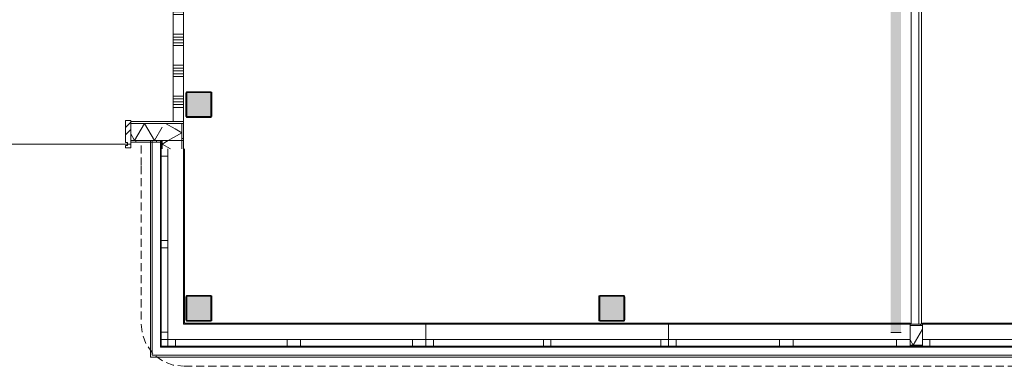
# Model space of a CAD drawing. Header units: millimetres. Extents: x -409 to 257590, y -7854 to 67330.
# Tile 154 of 205: x 71874 to 81413, y -409 to 2951. Entities that reach past the tile are written whole.
import ezdxf

# ---------------------------------------------------------------- set-up
doc = ezdxf.new("R2010")
doc.units = ezdxf.units.MM
doc.header["$MEASUREMENT"] = 0
doc.linetypes.add('B0702', pattern=[117.37, 78.119999, -39.250001])
for name, color, linetype in [('New_21 Buitenwanden', 7, 'Continuous'), ('New_21 Buitenwanden Doorsnede-arcering', 7, 'Continuous'), ('New_21 Buitenwanden Laagscheidingslijnen', 7, 'Continuous'), ('New_21 Buitenwanden Ramen', 7, 'Continuous'), ('New_21 Vliesgevels', 7, 'Continuous'), ('New_21 Vliesgevels Doorsnede-arcering', 7, 'Continuous'), ('New_22 NC Binnenwanden', 7, 'Continuous'), ('New_22 NC Binnenwanden Deuren', 7, 'Continuous'), ('New_22 NC Binnenwanden Doorsnede-arcering', 7, 'Continuous'), ('New_22 NC Binnenwanden Laagscheidingslijnen', 7, 'Continuous'), ('New_23 Vloeren', 7, 'Continuous'), ('New_41 Buitenwandafwerking houten latten', 7, 'Continuous'), ('New_Info Wandafwerking aanduiding', 7, 'Continuous'), ('New_Info Wandafwerking aanduiding Doorsnede-arcering', 7, 'Continuous'), ('New_Z Ruimtefuncties Zone omranding', 7, 'Continuous'), ('S-COLS-____-OTLN.RVT S', 7, 'Continuous'), ('S-COLS-____-OTLN.RVT S 2D arcering', 7, 'Continuous')]:
    doc.layers.add(name, color=color, linetype=linetype)

# ---------------------------------------------------------------- blocks, each defined once
blk = doc.blocks.new('Slab_1_2', base_point=(0, 42578.3))
at = {"layer": 'New_23 Vloeren', "color": 1, "linetype": 'Continuous', "lineweight": 0, "flags": 128}
blk.add_lwpolyline([(61758.1, 8599), (73460, 8599), (73460, 0), (99110, 0), (99110, 26125), (66860, 26125), (61760, 26125)], dxfattribs=at)
blk = doc.blocks.new('*X440')
at = {"layer": 'New_22 NC Binnenwanden Doorsnede-arcering', "color": 254, "linetype": 'Continuous', "lineweight": 0, "true_color": 0xe9ebeb}
for p, q in [((73360, 8400), (73460, 8400)), ((73360, 8209.7), (73460, 8209.7)), ((73360, 8182.3), (73460, 8182.3)), ((73360, 8154.9), (73460, 8154.9)), ((73360, 8127.4), (73460, 8127.4)), ((73360, 8100), (73460, 8100)), ((73360, 7909.7), (73460, 7909.7)), ((73360, 7882.3), (73460, 7882.3)), ((73360, 7854.9), (73460, 7854.9)), ((73360, 7827.4), (73460, 7827.4)), ((73360, 7800), (73460, 7800)), ((73360, 7609.7), (73460, 7609.7)), ((73360, 7582.3), (73460, 7582.3)), ((73360, 7554.9), (73460, 7554.9)), ((73360, 7527.4), (73460, 7527.4)), ((73360, 7500), (73460, 7500)), ((73360, 7309.7), (73460, 7309.7)), ((73360, 7282.3), (73460, 7282.3)), ((73360, 7254.9), (73460, 7254.9)), ((73360, 7227.4), (73460, 7227.4)), ((73360, 7200), (73460, 7200)), ((73360, 7009.7), (73460, 7009.7)), ((73360, 6982.3), (73460, 6982.3)), ((73360, 6954.9), (73460, 6954.9)), ((73360, 6927.4), (73460, 6927.4)), ((73360, 6900), (73460, 6900)), ((73360, 6709.7), (73460, 6709.7)), ((73360, 6682.3), (73460, 6682.3)), ((73360, 6654.9), (73460, 6654.9)), ((73360, 6627.4), (73460, 6627.4)), ((73360, 6600), (73460, 6600)), ((73360, 6409.7), (73460, 6409.7)), ((73360, 6382.3), (73460, 6382.3)), ((73360, 6354.9), (73460, 6354.9)), ((73360, 6327.4), (73460, 6327.4)), ((73360, 6300), (73460, 6300)), ((73360, 6109.7), (73460, 6109.7)), ((73360, 6082.3), (73460, 6082.3)), ((73360, 6054.9), (73460, 6054.9)), ((73360, 6027.4), (73460, 6027.4)), ((73360, 6000), (73460, 6000)), ((73360, 5809.7), (73460, 5809.7)), ((73360, 5782.3), (73460, 5782.3)), ((73360, 5754.9), (73460, 5754.9)), ((73360, 5727.4), (73460, 5727.4)), ((73360, 5700), (73460, 5700)), ((73360, 5509.7), (73460, 5509.7)), ((73360, 5482.3), (73460, 5482.3)), ((73360, 5454.9), (73460, 5454.9)), ((73360, 5427.4), (73460, 5427.4)), ((73360, 5400), (73460, 5400)), ((73360, 5209.7), (73460, 5209.7)), ((73360, 5182.3), (73460, 5182.3)), ((73360, 5154.9), (73460, 5154.9)), ((73360, 5127.4), (73460, 5127.4)), ((73360, 5100), (73460, 5100)), ((73360, 4909.7), (73460, 4909.7)), ((73360, 4882.3), (73460, 4882.3)), ((73360, 4854.9), (73460, 4854.9)), ((73360, 4827.4), (73460, 4827.4)), ((73360, 4800), (73460, 4800)), ((73360, 4609.7), (73460, 4609.7)), ((73360, 4582.3), (73460, 4582.3)), ((73360, 4554.9), (73460, 4554.9)), ((73360, 4527.4), (73460, 4527.4)), ((73360, 4500), (73460, 4500)), ((73360, 4309.7), (73460, 4309.7)), ((73360, 4282.3), (73460, 4282.3)), ((73360, 4254.9), (73460, 4254.9)), ((73360, 4227.4), (73460, 4227.4)), ((73360, 4200), (73460, 4200)), ((73360, 4009.7), (73460, 4009.7)), ((73360, 3982.3), (73460, 3982.3)), ((73360, 3954.9), (73460, 3954.9)), ((73360, 3927.4), (73460, 3927.4)), ((73360, 3900), (73460, 3900)), ((73360, 3709.7), (73460, 3709.7)), ((73360, 3682.3), (73460, 3682.3)), ((73360, 3654.9), (73460, 3654.9)), ((73360, 3627.4), (73460, 3627.4)), ((73360, 3600), (73460, 3600)), ((73360, 3409.7), (73460, 3409.7)), ((73360, 3382.3), (73460, 3382.3)), ((73360, 3354.9), (73460, 3354.9)), ((73360, 3327.4), (73460, 3327.4)), ((73360, 3300), (73460, 3300)), ((73360, 3109.7), (73460, 3109.7)), ((73360, 3082.3), (73460, 3082.3)), ((73360, 3054.9), (73460, 3054.9)), ((73360, 3027.4), (73460, 3027.4)), ((73360, 3000), (73460, 3000)), ((73360, 2809.7), (73460, 2809.7)), ((73360, 2782.3), (73460, 2782.3)), ((73360, 2754.9), (73460, 2754.9)), ((73360, 2727.4), (73460, 2727.4)), ((73360, 2700), (73460, 2700)), ((73360, 2509.7), (73460, 2509.7)), ((73360, 2482.3), (73460, 2482.3)), ((73360, 2454.9), (73460, 2454.9)), ((73360, 2427.4), (73460, 2427.4)), ((73360, 2400), (73460, 2400)), ((73360, 2209.7), (73460, 2209.7)), ((73360, 2182.3), (73460, 2182.3)), ((73360, 2154.9), (73460, 2154.9)), ((73360, 2127.4), (73460, 2127.4)), ((73360, 2100), (73460, 2100))]:
    blk.add_line(p, q, dxfattribs=at)
blk = doc.blocks.new('*X441')
at = {"layer": 'New_22 NC Binnenwanden Doorsnede-arcering', "color": 254, "linetype": 'Continuous', "lineweight": 0, "true_color": 0xe9ebeb}
for p, q in [((73360, 8809.7), (73460, 8809.7)), ((73360, 8782.3), (73460, 8782.3)), ((73360, 8754.9), (73460, 8754.9)), ((73360, 8727.4), (73460, 8727.4)), ((73360, 8700), (73460, 8700))]:
    blk.add_line(p, q, dxfattribs=at)
blk = doc.blocks.new('Wall_96_2', base_point=(73460, 1964.4))
at = {"layer": 'New_22 NC Binnenwanden', "color": 8, "linetype": 'Continuous', "lineweight": 0, "true_color": 0x778488, "flags": 128}
for points in [[(73360, 8849.9), (73360, 8515)], [(73460, 1964.4), (73460, 8849.9)], [(73360, 8415), (73360, 1964.4)], [(73460, 1964.4), (73360, 1964.4)]]:
    blk.add_lwpolyline(points, dxfattribs=at)
at = {"layer": 'New_22 NC Binnenwanden Laagscheidingslijnen', "color": 8, "linetype": 'Continuous', "lineweight": 0, "true_color": 0x778488}
for p, q in [((73360, 8849.9), (73460, 8849.9)), ((73460, 8515), (73360, 8515)), ((73360, 8415), (73460, 8415))]:
    blk.add_line(p, q, dxfattribs=at)
at = {"layer": 'New_22 NC Binnenwanden', "color": 8, "lineweight": 0, "true_color": 0x778488}
for name in ['*X441', '*X440']:
    blk.add_blockref(name, (0, 0), dxfattribs=at)
blk = doc.blocks.new('*X814')
at = {"layer": 'New_21 Buitenwanden Doorsnede-arcering', "linetype": 'Continuous', "lineweight": 0, "true_color": 0xe9ebeb}
for points in [[(73050.1, 1946.4), (73050.1, 1946.3), (73200.1, 1946.3), (73200.1, 1946.4)], [(73350.1, 1946.3), (73439.9, 1946.3), (73440, 1946.4), (73350.1, 1946.4)]]:
    blk.add_hatch(color=254, dxfattribs=at).paths.add_polyline_path(points)
blk = doc.blocks.new('*X815')
at = {"layer": 'New_21 Buitenwanden Doorsnede-arcering', "linetype": 'Continuous', "lineweight": 0, "true_color": 0xe9ebeb}
blk.add_hatch(color=254, dxfattribs=at).paths.add_polyline_path([(73050.1, 1779.3), (73050.1, 1779.2), (73200.1, 1779.2), (73200.1, 1779.3)])
blk = doc.blocks.new('*X816')
at = {"layer": 'New_21 Buitenwanden Doorsnede-arcering', "color": 254, "linetype": 'Continuous', "lineweight": 0, "true_color": 0xe9ebeb}
for p, q in [((73084.5, 1946.3), (72988, 1779.3)), ((73084.5, 1946.3), (73180.9, 1779.3)), ((73256, 1909.4), (73180.9, 1779.3)), ((72950, 1845.2), (72988, 1779.3))]:
    blk.add_line(p, q, dxfattribs=at)
blk = doc.blocks.new('*X818')
at = {"layer": 'New_21 Buitenwanden Doorsnede-arcering', "linetype": 'Continuous', "lineweight": 0, "true_color": 0xe9ebeb}
blk.add_hatch(color=254, dxfattribs=at).paths.add_polyline_path([(73460, 1946.3), (73460, 1946.4), (73445, 1946.4), (73445, 1946.3)])
blk = doc.blocks.new('*X819')
at = {"layer": 'New_21 Buitenwanden Doorsnede-arcering', "linetype": 'Continuous', "lineweight": 0, "true_color": 0xe9ebeb}
blk.add_hatch(color=254, dxfattribs=at).paths.add_polyline_path([(73445, 1946.3), (73445, 1946.4), (73440, 1946.4), (73439.9, 1946.3)])
blk = doc.blocks.new('Wall_188_2', base_point=(73460, 1964.4))
at = {"layer": 'New_21 Buitenwanden Doorsnede-arcering', "linetype": 'Continuous', "lineweight": 0, "true_color": 0xe9ebeb}
h = blk.add_hatch(dxfattribs=at)
h.set_pattern_fill('930_Lijnen_vert_200_0002', color=254, style=0, pattern_type=2)
h.set_pattern_definition([(270, (0, 0), (200, 0), [])])
h.paths.add_polyline_path([(73238, 1779.2), (72950, 1779.2), (72950, 1764.2), (73238, 1764.2)])
at = {"layer": 'New_21 Buitenwanden', "color": 8, "linetype": 'Continuous', "lineweight": 0, "true_color": 0x778488, "flags": 128}
for points in [[(73460, 1964.4), (72950, 1964.4)], [(72950, 1964.4), (72950, 1946.4)], [(72950, 1946.4), (72950, 1946.3)], [(72950, 1946.3), (72950, 1779.3)], [(73460, 1964.4), (73460, 1946.4)], [(73460, 1946.4), (73460, 1946.3)], [(72950, 1779.3), (72950, 1779.2)], [(72950, 1779.2), (72950, 1764.2)], [(72950, 1764.2), (73238, 1764.2)]]:
    blk.add_lwpolyline(points, dxfattribs=at)
at = {"layer": 'New_21 Buitenwanden Laagscheidingslijnen', "color": 8, "linetype": 'Continuous', "lineweight": 0, "true_color": 0x778488}
for p, q in [((73440, 1946.4), (72950, 1946.4)), ((73256, 1946.3), (72950, 1946.3)), ((73439.9, 1946.3), (73256, 1946.3)), ((73439.9, 1946.3), (73445, 1946.3)), ((73440, 1946.4), (73445, 1946.4)), ((73445, 1946.4), (73460, 1946.4)), ((73445, 1946.3), (73460, 1946.3)), ((72950, 1779.3), (73238, 1779.3)), ((72950, 1779.2), (73238, 1779.2)), ((73238, 1779.3), (73238, 1779.2)), ((73254.7, 1779.3), (73238, 1779.3)), ((73238, 1779.2), (73238, 1764.2)), ((73256, 1779.3), (73254.7, 1779.3))]:
    blk.add_line(p, q, dxfattribs=at)
at = {"layer": 'New_21 Buitenwanden', "color": 8, "lineweight": 0, "true_color": 0x778488}
for name in ['*X816', '*X814', '*X819', '*X818', '*X815']:
    blk.add_blockref(name, (0, 0), dxfattribs=at)
blk = doc.blocks.new('Wall_210_2', base_point=(99110, 0))
at = {"layer": 'New_21 Buitenwanden', "color": 8, "linetype": 'Continuous', "lineweight": 0, "true_color": 0x778488}
for p, q in [((73246, -214), (73316, -214)), ((73316, -214), (99254, -214)), ((73158, -302), (73246, -302)), ((73246, -302), (99324, -302))]:
    blk.add_line(p, q, dxfattribs=at)
at = {"layer": 'New_21 Buitenwanden', "color": 8, "linetype": 'Continuous', "lineweight": 0, "true_color": 0x778488, "flags": 128}
for points in [[(99110, 0), (73460, 0)], [(73140, -320), (73140, -302)], [(73140, -320), (99412, -320)]]:
    blk.add_lwpolyline(points, dxfattribs=at)
blk = doc.blocks.new('Wall_211_2', base_point=(73460, 0))
at = {"layer": 'New_21 Buitenwanden', "color": 8, "linetype": 'Continuous', "lineweight": 0, "true_color": 0x778488}
for p, q in [((73158, 1779.3), (73158, -214)), ((73246, 1779.3), (73246, -144)), ((73246, -144), (73246, -214)), ((73158, -214), (73158, -302))]:
    blk.add_line(p, q, dxfattribs=at)
at = {"layer": 'New_21 Buitenwanden', "color": 8, "linetype": 'Continuous', "lineweight": 0, "true_color": 0x778488, "flags": 128}
for points in [[(73140, 1779.3), (73158, 1779.3)], [(73140, 1779.3), (73140, -302)], [(73158, 1779.3), (73246, 1779.3)], [(73246, 1779.3), (73316, 1779.3)], [(73316, 1779.3), (73460, 1779.3)], [(73460, 0), (73460, 1779.3)]]:
    blk.add_lwpolyline(points, dxfattribs=at)
blk = doc.blocks.new('Curtain Wall_56_2')
at = {"layer": 'New_21 Vliesgevels Doorsnede-arcering', "linetype": 'Continuous', "lineweight": 0, "true_color": 0x000000}
h = blk.add_hatch(dxfattribs=at)
h.set_pattern_fill('505_Aluminium_0002', color=18, style=0, pattern_type=2)
h.set_pattern_definition([(45, (0, 0), (-176.7767, 176.7767), []), (45, (-35.36, 35.36), (-176.7767, 176.7767), []), (45, (-70.7, 70.7), (-176.7767, 176.7767), [])])
h.paths.add_polyline_path([(72920, 1760.4), (72920, 1730.4), (72900, 1730.4), (72900, 1710.4), (72950, 1710.4), (72950, 1975.4), (72900, 1975.4), (72900, 1760.4)])
at = {"layer": 'New_21 Vliesgevels', "color": 1, "linetype": 'Continuous', "lineweight": 0}
for p, q in [((72900, 1975.4), (72900, 1760.4)), ((72950, 1975.4), (72900, 1975.4)), ((72950, 1975.4), (72950, 1710.4)), ((71170, 1745.4), (72950, 1745.4)), ((72920, 1760.4), (72900, 1760.4)), ((72920, 1730.4), (72900, 1730.4)), ((72900, 1730.4), (72900, 1710.4)), ((72920, 1760.4), (72920, 1730.4)), ((72950, 1710.4), (72900, 1710.4))]:
    blk.add_line(p, q, dxfattribs=at)
blk = doc.blocks.new('Column 357[40]_2', base_point=(0.5, 3))
at = {"layer": 'S-COLS-____-OTLN.RVT S 2D arcering', "linetype": 'Continuous', "lineweight": 0, "true_color": 0x778488}
h = blk.add_hatch(color=8, dxfattribs=at)
h.paths.add_polyline_path([(73485.5, 41), (73486.5, 36), (73489.3, 31.8), (73493.5, 28.9), (73498.5, 28), (73722.5, 28), (73727.5, 28.9), (73731.7, 31.8), (73734.5, 36), (73735.5, 41), (73735.5, 265), (73734.5, 269.9), (73731.7, 274.1), (73727.5, 277), (73722.5, 278), (73498.5, 278), (73493.5, 277), (73489.3, 274.1), (73486.5, 269.9), (73485.5, 265)])
h.paths.add_polyline_path([(73722.5, 36), (73498.5, 36), (73496.6, 36.3), (73495, 37.4), (73493.9, 39), (73493.5, 41), (73493.5, 265), (73493.9, 266.9), (73495, 268.5), (73496.6, 269.6), (73498.5, 270), (73722.5, 270), (73724.4, 269.6), (73726.1, 268.5), (73727.1, 266.9), (73727.5, 265), (73727.5, 41), (73727.1, 39), (73726.1, 37.4), (73724.4, 36.3)], flags=0)
blk.add_hatch(color=8, dxfattribs=at).paths.add_polyline_path([(73722.5, 270), (73498.5, 270), (73496.6, 269.6), (73495, 268.5), (73493.9, 266.9), (73493.5, 265), (73493.5, 41), (73493.9, 39), (73495, 37.4), (73496.6, 36.3), (73498.5, 36), (73722.5, 36), (73724.4, 36.3), (73726.1, 37.4), (73727.1, 39), (73727.5, 41), (73727.5, 265), (73727.1, 266.9), (73726.1, 268.5), (73724.4, 269.6)])
at = {"layer": 'S-COLS-____-OTLN.RVT S', "color": 1, "linetype": 'Continuous', "lineweight": 0}
for p, q in [((73486.5, 269.9), (73485.5, 265)), ((73485.5, 265), (73485.5, 41)), ((73489.3, 274.1), (73486.5, 269.9)), ((73493.5, 277), (73489.3, 274.1)), ((73498.5, 278), (73493.5, 277)), ((73493.5, 265), (73493.9, 266.9)), ((73493.5, 41), (73493.5, 265)), ((73493.9, 266.9), (73495, 268.5)), ((73495, 268.5), (73496.6, 269.6)), ((73496.6, 269.6), (73498.5, 270)), ((73722.5, 278), (73498.5, 278)), ((73498.5, 270), (73722.5, 270)), ((73727.5, 277), (73722.5, 278)), ((73722.5, 270), (73724.4, 269.6)), ((73724.4, 269.6), (73726.1, 268.5)), ((73726.1, 268.5), (73727.1, 266.9)), ((73727.1, 266.9), (73727.5, 265)), ((73731.7, 274.1), (73727.5, 277)), ((73727.5, 265), (73727.5, 41)), ((73734.5, 269.9), (73731.7, 274.1)), ((73735.5, 265), (73734.5, 269.9)), ((73735.5, 41), (73735.5, 265)), ((73485.5, 41), (73486.5, 36)), ((73486.5, 36), (73489.3, 31.8)), ((73489.3, 31.8), (73493.5, 28.9)), ((73493.9, 39), (73493.5, 41)), ((73493.5, 28.9), (73498.5, 28)), ((73495, 37.4), (73493.9, 39)), ((73496.6, 36.3), (73495, 37.4)), ((73498.5, 36), (73496.6, 36.3)), ((73722.5, 36), (73498.5, 36)), ((73498.5, 28), (73722.5, 28)), ((73724.4, 36.3), (73722.5, 36)), ((73722.5, 28), (73727.5, 28.9)), ((73726.1, 37.4), (73724.4, 36.3)), ((73727.1, 39), (73726.1, 37.4)), ((73727.5, 41), (73727.1, 39)), ((73727.5, 28.9), (73731.7, 31.8)), ((73731.7, 31.8), (73734.5, 36)), ((73734.5, 36), (73735.5, 41))]:
    blk.add_line(p, q, dxfattribs=at)
blk = doc.blocks.new('Column 358[41]_2', base_point=(0.5, 3))
at = {"layer": 'S-COLS-____-OTLN.RVT S 2D arcering', "linetype": 'Continuous', "lineweight": 0, "true_color": 0x778488}
h = blk.add_hatch(color=8, dxfattribs=at)
h.paths.add_polyline_path([(77485.5, 41), (77486.5, 36), (77489.3, 31.8), (77493.5, 28.9), (77498.5, 28), (77722.5, 28), (77727.5, 28.9), (77731.7, 31.8), (77734.5, 36), (77735.5, 41), (77735.5, 265), (77734.5, 269.9), (77731.7, 274.1), (77727.5, 277), (77722.5, 278), (77498.5, 278), (77493.5, 277), (77489.3, 274.1), (77486.5, 269.9), (77485.5, 265)])
h.paths.add_polyline_path([(77722.5, 36), (77498.5, 36), (77496.6, 36.3), (77495, 37.4), (77493.9, 39), (77493.5, 41), (77493.5, 265), (77493.9, 266.9), (77495, 268.5), (77496.6, 269.6), (77498.5, 270), (77722.5, 270), (77724.4, 269.6), (77726.1, 268.5), (77727.1, 266.9), (77727.5, 265), (77727.5, 41), (77727.1, 39), (77726.1, 37.4), (77724.4, 36.3)], flags=0)
blk.add_hatch(color=8, dxfattribs=at).paths.add_polyline_path([(77722.5, 270), (77498.5, 270), (77496.6, 269.6), (77495, 268.5), (77493.9, 266.9), (77493.5, 265), (77493.5, 41), (77493.9, 39), (77495, 37.4), (77496.6, 36.3), (77498.5, 36), (77722.5, 36), (77724.4, 36.3), (77726.1, 37.4), (77727.1, 39), (77727.5, 41), (77727.5, 265), (77727.1, 266.9), (77726.1, 268.5), (77724.4, 269.6)])
at = {"layer": 'S-COLS-____-OTLN.RVT S', "color": 1, "linetype": 'Continuous', "lineweight": 0}
for p, q in [((77486.5, 269.9), (77485.5, 265)), ((77485.5, 265), (77485.5, 41)), ((77489.3, 274.1), (77486.5, 269.9)), ((77493.5, 277), (77489.3, 274.1)), ((77498.5, 278), (77493.5, 277)), ((77493.5, 265), (77493.9, 266.9)), ((77493.5, 41), (77493.5, 265)), ((77493.9, 266.9), (77495, 268.5)), ((77495, 268.5), (77496.6, 269.6)), ((77496.6, 269.6), (77498.5, 270)), ((77722.5, 278), (77498.5, 278)), ((77498.5, 270), (77722.5, 270)), ((77727.5, 277), (77722.5, 278)), ((77722.5, 270), (77724.4, 269.6)), ((77724.4, 269.6), (77726.1, 268.5)), ((77726.1, 268.5), (77727.1, 266.9)), ((77727.1, 266.9), (77727.5, 265)), ((77731.7, 274.1), (77727.5, 277)), ((77727.5, 265), (77727.5, 41)), ((77734.5, 269.9), (77731.7, 274.1)), ((77735.5, 265), (77734.5, 269.9)), ((77735.5, 41), (77735.5, 265)), ((77485.5, 41), (77486.5, 36)), ((77486.5, 36), (77489.3, 31.8)), ((77489.3, 31.8), (77493.5, 28.9)), ((77493.9, 39), (77493.5, 41)), ((77493.5, 28.9), (77498.5, 28)), ((77495, 37.4), (77493.9, 39)), ((77496.6, 36.3), (77495, 37.4)), ((77498.5, 36), (77496.6, 36.3)), ((77722.5, 36), (77498.5, 36)), ((77498.5, 28), (77722.5, 28)), ((77724.4, 36.3), (77722.5, 36)), ((77722.5, 28), (77727.5, 28.9)), ((77726.1, 37.4), (77724.4, 36.3)), ((77727.1, 39), (77726.1, 37.4)), ((77727.5, 41), (77727.1, 39)), ((77727.5, 28.9), (77731.7, 31.8)), ((77731.7, 31.8), (77734.5, 36)), ((77734.5, 36), (77735.5, 41))]:
    blk.add_line(p, q, dxfattribs=at)
blk = doc.blocks.new('Column 369[52]_2', base_point=(0.5, 3))
at = {"layer": 'S-COLS-____-OTLN.RVT S 2D arcering', "linetype": 'Continuous', "lineweight": 0, "true_color": 0x778488}
h = blk.add_hatch(color=8, dxfattribs=at)
h.paths.add_polyline_path([(73485.5, 2016.3), (73486.5, 2011.4), (73489.3, 2007.2), (73493.5, 2004.3), (73498.5, 2003.3), (73722.5, 2003.3), (73727.5, 2004.3), (73731.7, 2007.2), (73734.5, 2011.4), (73735.5, 2016.3), (73735.5, 2240.3), (73734.5, 2245.3), (73731.7, 2249.5), (73727.5, 2252.4), (73722.5, 2253.3), (73498.5, 2253.3), (73493.5, 2252.4), (73489.3, 2249.5), (73486.5, 2245.3), (73485.5, 2240.3)])
h.paths.add_polyline_path([(73722.5, 2011.3), (73498.5, 2011.3), (73496.6, 2011.7), (73495, 2012.8), (73493.9, 2014.4), (73493.5, 2016.3), (73493.5, 2240.3), (73493.9, 2242.3), (73495, 2243.9), (73496.6, 2245), (73498.5, 2245.3), (73722.5, 2245.3), (73724.4, 2245), (73726.1, 2243.9), (73727.1, 2242.3), (73727.5, 2240.3), (73727.5, 2016.3), (73727.1, 2014.4), (73726.1, 2012.8), (73724.4, 2011.7)], flags=0)
blk.add_hatch(color=8, dxfattribs=at).paths.add_polyline_path([(73722.5, 2245.3), (73498.5, 2245.3), (73496.6, 2245), (73495, 2243.9), (73493.9, 2242.3), (73493.5, 2240.3), (73493.5, 2016.3), (73493.9, 2014.4), (73495, 2012.8), (73496.6, 2011.7), (73498.5, 2011.3), (73722.5, 2011.3), (73724.4, 2011.7), (73726.1, 2012.8), (73727.1, 2014.4), (73727.5, 2016.3), (73727.5, 2240.3), (73727.1, 2242.3), (73726.1, 2243.9), (73724.4, 2245)])
at = {"layer": 'S-COLS-____-OTLN.RVT S', "color": 1, "linetype": 'Continuous', "lineweight": 0}
for p, q in [((73486.5, 2245.3), (73485.5, 2240.3)), ((73485.5, 2240.3), (73485.5, 2016.3)), ((73489.3, 2249.5), (73486.5, 2245.3)), ((73493.5, 2252.4), (73489.3, 2249.5)), ((73498.5, 2253.3), (73493.5, 2252.4)), ((73493.5, 2240.3), (73493.9, 2242.3)), ((73493.5, 2016.3), (73493.5, 2240.3)), ((73493.9, 2242.3), (73495, 2243.9)), ((73495, 2243.9), (73496.6, 2245)), ((73496.6, 2245), (73498.5, 2245.3)), ((73722.5, 2253.3), (73498.5, 2253.3)), ((73498.5, 2245.3), (73722.5, 2245.3)), ((73727.5, 2252.4), (73722.5, 2253.3)), ((73722.5, 2245.3), (73724.4, 2245)), ((73724.4, 2245), (73726.1, 2243.9)), ((73726.1, 2243.9), (73727.1, 2242.3)), ((73727.1, 2242.3), (73727.5, 2240.3)), ((73731.7, 2249.5), (73727.5, 2252.4)), ((73727.5, 2240.3), (73727.5, 2016.3)), ((73734.5, 2245.3), (73731.7, 2249.5)), ((73735.5, 2240.3), (73734.5, 2245.3)), ((73735.5, 2016.3), (73735.5, 2240.3)), ((73485.5, 2016.3), (73486.5, 2011.4)), ((73486.5, 2011.4), (73489.3, 2007.2)), ((73489.3, 2007.2), (73493.5, 2004.3)), ((73493.9, 2014.4), (73493.5, 2016.3)), ((73493.5, 2004.3), (73498.5, 2003.3)), ((73495, 2012.8), (73493.9, 2014.4)), ((73496.6, 2011.7), (73495, 2012.8)), ((73498.5, 2011.3), (73496.6, 2011.7)), ((73722.5, 2011.3), (73498.5, 2011.3)), ((73498.5, 2003.3), (73722.5, 2003.3)), ((73724.4, 2011.7), (73722.5, 2011.3)), ((73722.5, 2003.3), (73727.5, 2004.3)), ((73726.1, 2012.8), (73724.4, 2011.7)), ((73727.1, 2014.4), (73726.1, 2012.8)), ((73727.5, 2016.3), (73727.1, 2014.4)), ((73727.5, 2004.3), (73731.7, 2007.2)), ((73731.7, 2007.2), (73734.5, 2011.4)), ((73734.5, 2011.4), (73735.5, 2016.3))]:
    blk.add_line(p, q, dxfattribs=at)
blk = doc.blocks.new('Curtain Wall_70_2')
at = {"layer": 'New_41 Buitenwandafwerking houten latten', "color": 253, "linetype": 'B0702', "lineweight": 0, "true_color": 0x99a3a6, "flags": 128}
for points in [[(73050.8, 1732), (73050.8, 1632), (73050.8, 1532), (73050.8, 1531.4)], [(73050.8, 1531.4), (73050.8, 1432), (73050.8, 1387), (73050.8, 1287), (73050.8, 1187), (73050.8, 1087), (73050.8, 1042), (73050.8, 942), (73050.8, 842), (73050.8, 742), (73050.8, 697), (73050.8, 597), (73050.8, 497), (73050.8, 397), (73050.8, 352), (73050.8, 252), (73050.8, 152), (73050.8, 52), (73050.8, 7)]]:
    blk.add_lwpolyline(points, dxfattribs=at)
blk = doc.blocks.new('Curtain Wall_72_2')
at = {"layer": 'New_41 Buitenwandafwerking houten latten', "color": 253, "linetype": 'B0702', "lineweight": 0, "true_color": 0x99a3a6, "flags": 128}
blk.add_lwpolyline([(73467, -409), (73513, -409), (73613, -409), (73713, -409), (73813, -409), (73859, -409), (73959, -409), (74059, -409), (74159, -409), (74205, -409), (74305, -409), (74405, -409), (74505, -409), (74551, -409), (74651, -409), (74751, -409), (74851, -409), (74897, -409), (74997, -409), (75097, -409), (75197, -409), (75243, -409), (75343, -409), (75443, -409), (75543, -409), (75589, -409), (75689, -409), (75789, -409), (75889, -409), (75935, -409), (76035, -409), (76135, -409), (76235, -409), (76281, -409), (76381, -409), (76481, -409), (76581, -409), (76627, -409), (76727, -409), (76827, -409), (76927, -409), (76973, -409), (77073, -409), (77173, -409), (77273, -409), (77319, -409), (77419, -409), (77519, -409), (77619, -409), (77665, -409), (77765, -409), (77865, -409), (77965, -409), (78011, -409), (78111, -409), (78211, -409), (78311, -409), (78357, -409), (78457, -409), (78557, -409), (78657, -409), (78703, -409), (78803, -409), (78903, -409), (79003, -409), (79049, -409), (79149, -409), (79249, -409), (79349, -409), (79395, -409), (79495, -409), (79595, -409), (79695, -409), (79741, -409.1), (79841, -409.1), (79941, -409.1), (80041, -409.1), (80087, -409.1), (80187, -409.1), (80287, -409.1), (80387, -409.1), (80433, -409.1), (80533, -409.1), (80633, -409.1), (80733, -409.1), (80779, -409.1), (80879, -409.1), (80979, -409.1), (81079, -409.1), (81125, -409.1), (81225, -409.1), (81325, -409.1), (81425, -409.1), (81471, -409.1), (81571, -409.1), (81671, -409.1), (81771, -409.1), (81817, -409.1), (81917, -409.1), (82017, -409.1), (82117, -409.1), (82163, -409.1), (82263, -409.1), (82363, -409.1), (82463, -409.1), (82509, -409.1), (82609, -409.1), (82709, -409.1), (82809, -409.1), (82855, -409.1), (82955, -409.1), (83055, -409.1), (83155, -409.1), (83201, -409.1), (83301, -409.1), (83401, -409.1), (83501, -409.1), (83547, -409.1), (83647, -409.1), (83747, -409.1), (83847, -409.1), (83893, -409.1), (83993, -409.1), (84093, -409.1), (84193, -409.1), (84239, -409.1), (84339, -409.1), (84439, -409.1), (84539, -409.1), (84585, -409.1), (84685, -409.1), (84785, -409.1), (84885, -409.1), (84931, -409.1), (85031, -409.1), (85131, -409.1), (85231, -409.1), (85277, -409.1), (85377, -409.1), (85477, -409.1), (85577, -409.1), (85623, -409.1), (85723, -409.1), (85823, -409.1), (85923, -409.1), (85969, -409.1), (86069, -409.1), (86169, -409.1), (86269, -409.1), (86315, -409.1), (86415, -409.1), (86515, -409.1), (86615, -409.1), (86661, -409.1), (86761, -409.1), (86861, -409.1), (86961, -409.1), (87007, -409.1), (87107, -409.1), (87207, -409.1), (87307, -409.1), (87353, -409.1), (87453, -409.1), (87553, -409.1), (87653, -409.1), (87699, -409.1), (87799, -409.1), (87899, -409.1), (87999, -409.1), (88045, -409.1), (88145, -409.1), (88245, -409.1), (88345, -409.1), (88391, -409.1), (88491, -409.1), (88591, -409.1), (88691, -409.1)], dxfattribs=at)
blk = doc.blocks.new('Curtain Wall_80_2')
at = {"layer": 'New_41 Buitenwandafwerking houten latten', "color": 253, "linetype": 'B0702', "lineweight": 0, "true_color": 0x99a3a6, "flags": 128}
blk.add_lwpolyline([(73051, 0), (73062.7, -97.3), (73098.2, -190.8), (73155.3, -272.9), (73187.1, -304.7), (73269.2, -361.8), (73362.7, -397.3), (73460, -409)], dxfattribs=at)
blk = doc.blocks.new('*X2281')
at = {"layer": 'New_21 Buitenwanden Doorsnede-arcering', "color": 254, "linetype": 'Continuous', "lineweight": 0, "true_color": 0xe9ebeb}
for q in [(80620, -48.1), (80500, -152.1)]:
    blk.add_line((80530, -204), q, dxfattribs=at)
blk = doc.blocks.new('Rnx horizontaal 22_36')
at = {"layer": 'New_21 Buitenwanden Ramen', "color": 1, "linetype": 'Continuous', "lineweight": 0}
for p, q in [((-1250.1, 150), (-1250.1, 160)), ((-1250.1, 160), (1090.1, 160)), ((-1250.1, 0), (-1120.1, 0)), ((-1120.1, 0), (-1120.1, -72)), ((-1120.1, 0), (-36.5, 0)), ((-36.5, -72), (-36.5, 0)), ((-36.5, 0), (57, 0)), ((57, 0), (93.5, 0)), ((93.5, 0), (93.5, -72)), ((93.5, 0), (1177.1, 0)), ((1177.1, -72), (1177.1, 0)), ((1177.1, 0), (1250.1, 0)), ((1250.1, -72), (1250.1, 0)), ((-1120.1, -72), (-1250.1, -72)), ((-36.5, -72), (-1120.1, -72)), ((57, -72), (-36.5, -72)), ((93.5, -72), (57, -72)), ((1177.1, -72), (93.5, -72)), ((1250.1, -72), (1177.1, -72)), ((1322.1, -72), (1250.1, -72))]:
    blk.add_line(p, q, dxfattribs=at)
at = {"layer": 'New_21 Buitenwanden Ramen', "color": 9, "linetype": 'Continuous', "lineweight": 0}
for p, q in [((-1250.1, 135), (-1250.1, 150)), ((-1250.1, 0), (-1250.1, 135)), ((-1250.1, -54), (-1250.1, 0)), ((-1250.1, -54), (-1250.1, 0)), ((-1250.1, -72), (-1250.1, -54)), ((-1250.1, -72), (-1250.1, -54))]:
    blk.add_line(p, q, dxfattribs=at)
blk = doc.blocks.new('Rnx horizontaal 22_37')
at = {"layer": 'New_21 Buitenwanden Ramen', "color": 1, "linetype": 'Continuous', "lineweight": 0}
for p, q in [((-1175, 150), (-1175, 160)), ((-1175, 160), (1175, 160)), ((1175, 160), (1175, 150)), ((-1175, 0), (-1102, 0)), ((-1102, 0), (-1102, -72)), ((-1102, 0), (-36.5, 0)), ((-36.5, -72), (-36.5, 0)), ((-36.5, 0), (0, 0)), ((0, 0), (36.5, 0)), ((36.5, 0), (36.5, -72)), ((36.5, 0), (1102, 0)), ((1102, -72), (1102, 0)), ((1102, 0), (1175, 0)), ((-1102, -72), (-1175, -72)), ((-36.5, -72), (-1102, -72)), ((0, -72), (-36.5, -72)), ((36.5, -72), (0, -72)), ((1102, -72), (36.5, -72)), ((1175, -72), (1102, -72))]:
    blk.add_line(p, q, dxfattribs=at)
at = {"layer": 'New_21 Buitenwanden Ramen', "color": 9, "linetype": 'Continuous', "lineweight": 0}
for p, q in [((-1175, 135), (-1175, 150)), ((-1175, 0), (-1175, 135)), ((1175, 135), (1175, 150)), ((1175, 0), (1175, 135)), ((-1175, -54), (-1175, 0)), ((-1175, -54), (-1175, 0)), ((1175, -54), (1175, 0)), ((1175, -54), (1175, 0)), ((-1175, -72), (-1175, -54)), ((-1175, -72), (-1175, -54)), ((1175, -72), (1175, -54)), ((1175, -72), (1175, -54))]:
    blk.add_line(p, q, dxfattribs=at)
blk = doc.blocks.new('Rnx horizontaal 22_38')
at = {"layer": 'New_21 Buitenwanden Ramen', "color": 1, "linetype": 'Continuous', "lineweight": 0}
for p, q in [((-1170, 150), (-1170, 160)), ((-1170, 160), (1170, 160)), ((1170, 160), (1170, 150)), ((-1170, 0), (-1097, 0)), ((-1097, 0), (-1097, -72)), ((-1097, 0), (-93.5, 0)), ((-93.5, -72), (-93.5, 0)), ((-93.5, 0), (-57, 0)), ((-57, 0), (36.5, 0)), ((36.5, 0), (36.5, -72)), ((36.5, 0), (1040, 0)), ((1040, -72), (1040, 0)), ((1040, 0), (1170, 0)), ((-1097, -72), (-1170, -72)), ((-93.5, -72), (-1097, -72)), ((-57, -72), (-93.5, -72)), ((36.5, -72), (-57, -72)), ((1040, -72), (36.5, -72)), ((1170, -72), (1040, -72))]:
    blk.add_line(p, q, dxfattribs=at)
at = {"layer": 'New_21 Buitenwanden Ramen', "color": 9, "linetype": 'Continuous', "lineweight": 0}
for p, q in [((-1170, 135), (-1170, 150)), ((-1170, 0), (-1170, 135)), ((1170, 135), (1170, 150)), ((1170, 0), (1170, 135)), ((-1170, -54), (-1170, 0)), ((-1170, -54), (-1170, 0)), ((1170, -54), (1170, 0)), ((1170, -54), (1170, 0)), ((-1170, -72), (-1170, -54)), ((-1170, -72), (-1170, -54)), ((1170, -72), (1170, -54)), ((1170, -72), (1170, -54))]:
    blk.add_line(p, q, dxfattribs=at)
blk = doc.blocks.new('Wall_503_2', base_point=(99110, 0))
at = {"layer": 'New_21 Buitenwanden Doorsnede-arcering', "linetype": 'Continuous', "lineweight": 0, "true_color": 0xe9ebeb}
h = blk.add_hatch(dxfattribs=at)
h.set_pattern_fill('930_Lijnen_vert_200_0002', color=254, style=0, pattern_type=2)
h.set_pattern_definition([(90, (0, 0), (-200, 0), [])])
h.paths.add_polyline_path([(80500, -15), (80620, -15), (80620, 0), (80500, 0)])
at = {"layer": 'New_21 Buitenwanden', "color": 8, "linetype": 'Continuous', "lineweight": 0, "true_color": 0x778488}
for p, q in [((80500, -15), (80500, 0)), ((80620, -15), (80620, 0)), ((80500, -150), (80500, -15)), ((80620, -150), (80620, -15)), ((80500, -204), (80500, -150)), ((80620, -204), (80620, -150)), ((80500, -222), (80500, -204)), ((80620, -222), (80620, -204))]:
    blk.add_line(p, q, dxfattribs=at)
at = {"layer": 'New_21 Buitenwanden', "color": 8, "linetype": 'Continuous', "lineweight": 0, "true_color": 0x778488, "flags": 128}
for points in [[(80620, 0), (80500, 0)], [(80500, -222), (80620, -222)]]:
    blk.add_lwpolyline(points, dxfattribs=at)
at = {"layer": 'New_21 Buitenwanden Laagscheidingslijnen', "color": 8, "linetype": 'Continuous', "lineweight": 0, "true_color": 0x778488}
for p, q in [((80620, -15), (80500, -15)), ((80500, -204), (80620, -204))]:
    blk.add_line(p, q, dxfattribs=at)
at = {"layer": 'New_21 Buitenwanden', "color": 8, "lineweight": 0, "true_color": 0x778488}
blk.add_blockref('*X2281', (0, 0), dxfattribs=at)
at = {"layer": 'New_21 Buitenwanden Ramen', "color": 1, "linetype": 'Continuous', "lineweight": 0, "xscale": -1, "zscale": 1000}
blk.add_blockref('Rnx horizontaal 22_36', (74559.9, -150), dxfattribs=at)
at = {"layer": 'New_21 Buitenwanden Ramen', "color": 1, "linetype": 'Continuous', "lineweight": 0, "zscale": 1000}
for name, p in [('Rnx horizontaal 22_37', (76985, -150)), ('Rnx horizontaal 22_38', (79330, -150)), ('Rnx horizontaal 22_38', (81790, -150))]:
    blk.add_blockref(name, p, dxfattribs=at)
blk = doc.blocks.new('*X2299')
at = {"layer": 'New_21 Buitenwanden Doorsnede-arcering', "color": 254, "linetype": 'Continuous', "lineweight": 0, "true_color": 0xe9ebeb}
for p in [(73313.8, 1779.3), (73380.2, 1892.4)]:
    blk.add_line(p, (73445, 1855), dxfattribs=at)
blk = doc.blocks.new('*X2300')
at = {"layer": 'New_21 Buitenwanden Doorsnede-arcering', "color": 254, "linetype": 'Continuous', "lineweight": 0, "true_color": 0xe9ebeb}
for q in [(73313.8, 1779.3), (73335.5, 1700)]:
    blk.add_line((73256, 1745.9), q, dxfattribs=at)
blk = doc.blocks.new('Rnx horizontaal 22_43')
at = {"layer": 'New_21 Buitenwanden Ramen', "color": 1, "linetype": 'Continuous', "lineweight": 0}
for p, q in [((-925, 160), (765, 160)), ((-925, 0), (-852, 0)), ((-852, 0), (-852, -72)), ((-852, 0), (-36.5, 0)), ((-36.5, -72), (-36.5, 0)), ((-36.5, 0), (0, 0)), ((0, 0), (36.5, 0)), ((36.5, 0), (36.5, -72)), ((36.5, 0), (852, 0)), ((852, -72), (852, 0)), ((852, 0), (925, 0)), ((925, -72), (925, 0)), ((-852, -72), (-925, -72)), ((-36.5, -72), (-852, -72)), ((0, -72), (-36.5, -72)), ((36.5, -72), (0, -72)), ((852, -72), (36.5, -72)), ((925, -72), (852, -72)), ((997, -72), (925, -72))]:
    blk.add_line(p, q, dxfattribs=at)
blk = doc.blocks.new('*X2302')
at = {"layer": 'New_21 Buitenwanden Doorsnede-arcering', "color": 254, "linetype": 'Continuous', "lineweight": 0, "true_color": 0xe9ebeb}
blk.add_line((73286.9, 1946.3), (73380.2, 1892.4), dxfattribs=at)
blk = doc.blocks.new('Wall_504_2', base_point=(73460, 0))
at = {"layer": 'New_21 Buitenwanden Doorsnede-arcering', "linetype": 'Continuous', "lineweight": 0, "true_color": 0xe9ebeb}
h = blk.add_hatch(dxfattribs=at)
h.set_pattern_fill('930_Lijnen_vert_200_0002', color=254, style=0, pattern_type=2)
h.set_pattern_definition([(1e-14, (0, 0), (0, 200), [])])
h.paths.add_polyline_path([(73460, 1946.3), (73445, 1946.3), (73445, 1700), (73460, 1700)])
at = {"layer": 'New_21 Buitenwanden', "color": 8, "linetype": 'Continuous', "lineweight": 0, "true_color": 0x778488, "flags": 128}
for points in [[(73460, 1700), (73460, 1946.3)], [(73238, 1764.2), (73238, 1700)]]:
    blk.add_lwpolyline(points, dxfattribs=at)
at = {"layer": 'New_21 Buitenwanden Laagscheidingslijnen', "color": 8, "linetype": 'Continuous', "lineweight": 0, "true_color": 0x778488}
for p, q in [((73439.9, 1946.3), (73256, 1946.3)), ((73439.9, 1946.3), (73445, 1946.3)), ((73445, 1946.3), (73460, 1946.3)), ((73445, 1779.3), (73445, 1946.3)), ((73238, 1779.3), (73238, 1779.2)), ((73254.7, 1779.3), (73238, 1779.3)), ((73238, 1779.2), (73238, 1764.2)), ((73256, 1779.3), (73254.7, 1779.3)), ((73256, 1779.3), (73256, 1700)), ((73445, 1700), (73445, 1779.3))]:
    blk.add_line(p, q, dxfattribs=at)
at = {"layer": 'New_21 Buitenwanden', "color": 8, "lineweight": 0, "true_color": 0x778488}
for name in ['*X2302', '*X2299', '*X2300']:
    blk.add_blockref(name, (0, 0), dxfattribs=at)
at = {"layer": 'New_21 Buitenwanden Ramen', "color": 1, "linetype": 'Continuous', "lineweight": 0, "zscale": 1000, "rotation": 270}
blk.add_blockref('Rnx horizontaal 22_43', (73310, 775), dxfattribs=at)
blk = doc.blocks.new('DV1 22_2')
at = {"layer": 'New_22 NC Binnenwanden Deuren', "color": 7, "linetype": 'Continuous', "lineweight": 0}
for p, q in [((-4374.3, 0), (-4374.3, 25)), ((-4374.3, -75), (-4374.3, 0)), ((-4374.3, -75), (-4374.3, 0)), ((4374.3, 0), (4374.3, 25)), ((4374.3, -75), (4374.3, 0)), ((4374.3, -75), (4374.3, 0))]:
    blk.add_line(p, q, dxfattribs=at)
at = {"layer": 'New_22 NC Binnenwanden Deuren', "color": 1, "linetype": 'Continuous', "lineweight": 0}
for p, q in [((-3888.3, 0), (-4374.3, 0)), ((-3888.3, 0), (-2916.2, 0)), ((-2916.2, 0), (-1944.1, 0)), ((-1944.1, 0), (-972.1, 0)), ((-972.1, 0), (0, 0)), ((0, 0), (972.1, 0)), ((972.1, 0), (1944.1, 0)), ((1944.1, 0), (2916.2, 0)), ((2916.2, 0), (3888.3, 0)), ((3888.3, 0), (4374.3, 0))]:
    blk.add_line(p, q, dxfattribs=at)
blk = doc.blocks.new('Wall_515_2', base_point=(80510, 8849.5))
at = {"layer": 'New_22 NC Binnenwanden', "color": 8, "linetype": 'Continuous', "lineweight": 0, "true_color": 0x778488}
for p, q in [((80510, 8748.6), (80585, 8748.6)), ((80585, 8748.6), (80610, 8748.6)), ((80510, 0), (80585, 0)), ((80585, 0), (80610, 0))]:
    blk.add_line(p, q, dxfattribs=at)
at = {"layer": 'New_22 NC Binnenwanden', "color": 8, "linetype": 'Continuous', "lineweight": 0, "true_color": 0x778488, "flags": 128}
for points in [[(80510, 8849.5), (80510, 8748.6)], [(80510, 8849.5), (80610, 8849.5)], [(80610, 8748.6), (80610, 8849.5)]]:
    blk.add_lwpolyline(points, dxfattribs=at)
at = {"layer": 'New_22 NC Binnenwanden Deuren', "color": 1, "linetype": 'Continuous', "lineweight": 0, "zscale": 1000, "rotation": 270.0000202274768}
blk.add_blockref('DV1 22_2', (80585, 4374.3), dxfattribs=at)
blk = doc.blocks.new('Wall_558_2', base_point=(80362.5, 8870))
at = {"layer": 'New_Info Wandafwerking aanduiding Doorsnede-arcering', "linetype": 'Continuous', "lineweight": 0, "true_color": 0x000000}
blk.add_hatch(color=18, dxfattribs=at).paths.add_polyline_path([(80312.5, 8870), (80312.5, -79.7), (80412.5, -79.7), (80412.5, 8870)])
at = {"layer": 'New_Info Wandafwerking aanduiding', "color": 9, "linetype": 'Continuous', "lineweight": 0, "flags": 128}
for points in [[(80412.5, 8870), (80312.5, 8870)], [(80412.5, -79.7), (80312.5, -79.7)]]:
    blk.add_lwpolyline(points, dxfattribs=at)

msp = doc.modelspace()

# ---------------------------------------------------------------- linework, layer by layer
at = {"layer": 'New_Z Ruimtefuncties Zone omranding', "color": 211, "linetype": 'Continuous', "lineweight": 0, "true_color": 0xffaaff, "flags": 128}
for points in [[(77485, 8850), (73460, 8850), (73460, 0), (77485, 0), (80510, 0), (80510, 8850)], [(80610, 8850), (80610.6, 0), (81485, 0), (85735, 0), (87660, 0), (87660, 8849.3), (85485, 8850.4), (85485, 8850), (81485, 8850)]]:
    msp.add_lwpolyline(points, close=True, dxfattribs=at)

# ---------------------------------------------------------------- block references
at = {"layer": 'New_21 Buitenwanden', "color": 8, "lineweight": 0, "true_color": 0x778488}
for name, p in [('Wall_188_2', (73460, 1964.4)), ('Wall_504_2', (73460, 0)), ('Wall_211_2', (73460, 0)), ('Wall_503_2', (99110, 0)), ('Wall_210_2', (99110, 0))]:
    msp.add_blockref(name, p, dxfattribs=at)
at = {"layer": 'New_21 Vliesgevels', "linetype": 'Continuous', "lineweight": 0}
msp.add_blockref('Curtain Wall_56_2', (0, 0), dxfattribs=at)
at = {"layer": 'New_22 NC Binnenwanden', "color": 8, "lineweight": 0, "true_color": 0x778488}
for name, p in [('Wall_96_2', (73460, 1964.4)), ('Wall_515_2', (80510, 8849.5))]:
    msp.add_blockref(name, p, dxfattribs=at)
at = {"layer": 'New_23 Vloeren', "color": 1, "linetype": 'Continuous', "lineweight": 0}
msp.add_blockref('Slab_1_2', (0, 42578.3), dxfattribs=at)
at = {"layer": 'New_41 Buitenwandafwerking houten latten', "linetype": 'Continuous', "lineweight": 0}
for name in ['Curtain Wall_70_2', 'Curtain Wall_80_2', 'Curtain Wall_72_2']:
    msp.add_blockref(name, (0, 0), dxfattribs=at)
at = {"layer": 'New_Info Wandafwerking aanduiding', "color": 1, "lineweight": 0}
msp.add_blockref('Wall_558_2', (80362.5, 8870), dxfattribs=at)
at = {"layer": 'S-COLS-____-OTLN.RVT S', "color": 1, "linetype": 'Continuous', "lineweight": 0}
for name in ['Column 369[52]_2', 'Column 357[40]_2', 'Column 358[41]_2']:
    msp.add_blockref(name, (0.5, 3), dxfattribs=at)

doc.saveas('drawing.dxf')
